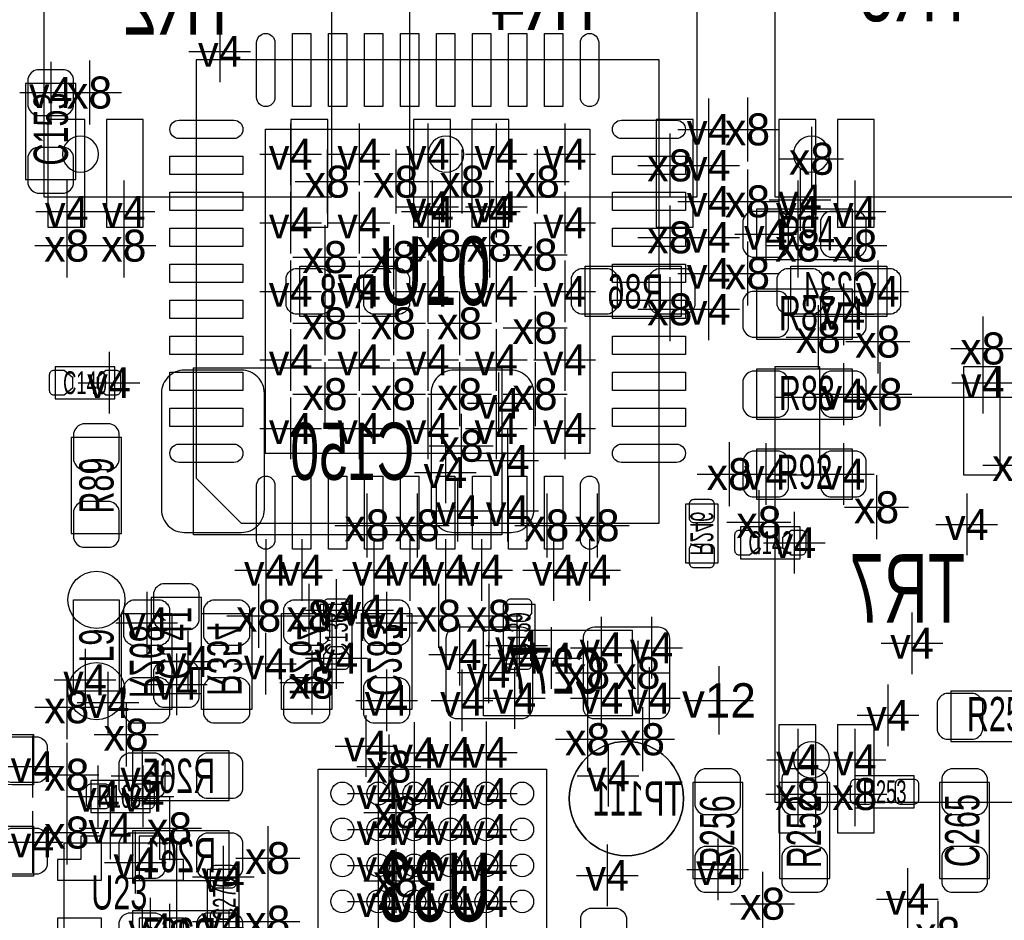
# Model space of a CAD drawing. Extents: x -36 to 384, y -28 to 269.
# Tile 33 of 53: x 9 to 20, y 58 to 68. Entities that reach past the tile are written whole.
import ezdxf
from ezdxf.enums import TextEntityAlignment as Align

# ---------------------------------------------------------------- set-up
doc = ezdxf.new("R2010")
doc.units = 0
for name, color, linetype in [('MA_NCLEGEND-1-16', 7, 'CONTINUOUS'), ('MA_NCLEGEND-1-2', 7, 'CONTINUOUS'), ('MA_NCLEGEND-14-15', 7, 'CONTINUOUS'), ('MA_NCLEGEND-15-16', 7, 'CONTINUOUS'), ('MA_NCLEGEND-2-3', 7, 'CONTINUOUS'), ('MA_NCLEGEND-3-14', 7, 'CONTINUOUS'), ('PG_ASSEMBLY_BOTTOM', 7, 'CONTINUOUS'), ('PG_ASSEMBLY_TOP', 7, 'CONTINUOUS'), ('PIN_BOTTOM', 7, 'CONTINUOUS'), ('PIN_TOP', 7, 'CONTINUOUS'), ('RD_ASSEMBLY_BOTTOM', 7, 'CONTINUOUS'), ('RD_ASSEMBLY_TOP', 7, 'CONTINUOUS')]:
    doc.layers.add(name, color=color, linetype=linetype)

# ---------------------------------------------------------------- blocks, each defined once
blk = doc.blocks.new('FIGURE_CROSS')
for points in [[(0, 0.5), (0, -0.5)], [(-0.5, 0), (0.5, 0)]]:
    blk.add_lwpolyline(points)

msp = doc.modelspace()

# ---------------------------------------------------------------- linework, layer by layer
at = {"layer": 'PG_ASSEMBLY_BOTTOM'}
for points in [[(9.068079, 65.822093), (12.267997, 65.822093), (12.267997, 70.321907), (9.068079, 70.321907), (9.068079, 65.822093)], [(13.132079, 65.822093), (16.331997, 65.822093), (16.331997, 70.321907), (13.132079, 70.321907), (13.132079, 65.822093)], [(17.196003, 65.822093), (20.395921, 65.822093), (20.395921, 70.321907), (17.196003, 70.321907), (17.196003, 65.822093)], [(17.196003, 59.091093), (20.395921, 59.091093), (20.395921, 63.590907), (17.196003, 63.590907), (17.196003, 59.091093)], [(16.5608, 62.4078), (16.5608, 61.7474), (16.2052, 61.7474), (16.2052, 62.4078), (16.5608, 62.4078)], [(12.1158, 59.458098), (14.6558, 59.458098), (14.6558, 56.518302), (12.515875, 56.518302), (12.1158, 56.918098), (12.1158, 59.458098)]]:
    msp.add_lwpolyline(points, dxfattribs=at)
for points in [[(9.674123, 66.294, 1), (9.274327, 66.294, 1), (9.674123, 66.294)], [(13.738123, 66.294, 1), (13.338327, 66.294, 1), (13.738123, 66.294)], [(17.802073, 66.294, 1), (17.402277, 66.294, 1), (17.802073, 66.294)], [(16.179825, 59.1312, 1), (14.909825, 59.1312, 1), (16.179825, 59.1312)], [(17.802073, 59.563, 1), (17.402277, 59.563, 1), (17.802073, 59.563)]]:
    msp.add_lwpolyline(points, format="xyb", dxfattribs=at)
for points in [[(11.9126, 65.0494), (12.9794, 65.0494), (12.9794, 64.4906), (11.9126, 64.4906)], [(16.1544, 64.4906), (15.0876, 64.4906), (15.0876, 65.0494), (16.1544, 65.0494)], [(17.3736, 65.0494), (18.4404, 65.0494), (18.4404, 64.4906), (17.3736, 64.4906)], [(10.7315, 63.9191), (14.1605, 63.9191), (14.1605, 62.0649), (10.7315, 62.0649)], [(9.9314, 60.1218), (9.9314, 61.1886), (10.4902, 61.1886), (10.4902, 60.1218)], [(11.3792, 61.1886), (11.3792, 60.1218), (10.8204, 60.1218), (10.8204, 61.1886)], [(12.2682, 61.1886), (12.2682, 60.1218), (11.7094, 60.1218), (11.7094, 61.1886)], [(12.5984, 60.1218), (12.5984, 61.1886), (13.1572, 61.1886), (13.1572, 60.1218)], [(13.9573, 61.00318), (15.6083, 61.00318), (15.6083, 60.053169), (13.9573, 60.053169)], [(7.8867, 59.8424), (8.9535, 59.8424), (8.9535, 59.2836), (7.8867, 59.2836)], [(10.0584, 59.6646), (11.1252, 59.6646), (11.1252, 59.1058), (10.0584, 59.1058)], [(7.8867, 58.8264), (8.9535, 58.8264), (8.9535, 58.2676), (7.8867, 58.2676)], [(10.0584, 58.7756), (11.1252, 58.7756), (11.1252, 58.2168), (10.0584, 58.2168)], [(10.0584, 57.8866), (11.1252, 57.8866), (11.1252, 57.3278), (10.0584, 57.3278)]]:
    msp.add_lwpolyline(points, close=True, dxfattribs=at)
at = {"layer": 'PG_ASSEMBLY_TOP'}
for points in [[(15.910077, 62.194897), (15.910077, 67.345103), (10.759999, 67.345103), (10.759999, 62.695099), (11.260099, 62.194897), (15.910077, 62.194897)], [(9.8552, 63.9318), (9.1948, 63.9318), (9.1948, 63.5762), (9.8552, 63.5762), (9.8552, 63.9318)], [(16.8148, 61.7982), (17.4752, 61.7982), (17.4752, 62.1538), (16.8148, 62.1538), (16.8148, 61.7982)], [(9.398, 60.325), (9.398, 61.341), (9.906, 61.341), (9.906, 60.325), (9.398, 60.325)], [(12.1412, 61.2902), (12.1412, 60.6298), (12.4968, 60.6298), (12.4968, 61.2902), (12.1412, 61.2902)], [(14.1732, 61.2902), (14.1732, 60.6298), (14.5288, 60.6298), (14.5288, 61.2902), (14.1732, 61.2902)], [(18.7452, 59.3852), (18.0848, 59.3852), (18.0848, 59.0296), (18.7452, 59.0296), (18.7452, 59.3852)], [(9.5885, 58.9788), (10.2489, 58.9788), (10.2489, 59.3344), (9.5885, 59.3344), (9.5885, 58.9788)], [(10.543794, 57.388481), (9.293606, 57.388481), (9.293606, 58.638694), (10.543794, 58.638694), (10.543794, 57.388481)], [(10.8839, 58.3438), (10.8839, 57.6834), (11.2395, 57.6834), (11.2395, 58.3438), (10.8839, 58.3438)]]:
    msp.add_lwpolyline(points, dxfattribs=at)
for points in [[(9.4234, 66.0146), (9.4234, 67.0814), (8.8646, 67.0814), (8.8646, 66.0146)], [(18.0594, 65.6844), (16.9926, 65.6844), (16.9926, 65.1256), (18.0594, 65.1256)], [(16.9926, 64.2366), (18.0594, 64.2366), (18.0594, 64.7954), (16.9926, 64.7954)], [(16.9926, 63.3476), (18.0594, 63.3476), (18.0594, 63.9064), (16.9926, 63.9064)], [(9.3726, 63.1444), (9.3726, 62.0776), (9.9314, 62.0776), (9.9314, 63.1444)], [(16.9926, 62.4586), (18.0594, 62.4586), (18.0594, 63.0174), (16.9926, 63.0174)], [(10.2616, 61.3664), (10.2616, 60.2996), (10.8204, 60.2996), (10.8204, 61.3664)], [(20.2184, 60.325), (19.1516, 60.325), (19.1516, 59.7662), (20.2184, 59.7662)], [(16.2814, 59.309), (16.2814, 58.2422), (16.8402, 58.2422), (16.8402, 59.309)], [(17.2466, 59.309), (17.2466, 58.2422), (17.8054, 58.2422), (17.8054, 59.309)], [(19.0246, 59.309), (19.0246, 58.2422), (19.5834, 58.2422), (19.5834, 59.309)]]:
    msp.add_lwpolyline(points, close=True, dxfattribs=at)
at = {"layer": 'PIN_BOTTOM'}
for points in [[(9.112987, 65.481962), (9.522993, 65.481962), (9.522993, 66.681858), (9.112987, 66.681858)], [(9.762998, 65.481962), (10.173005, 65.481962), (10.173005, 66.681858), (9.762998, 66.681858)], [(11.813007, 65.481962), (12.223013, 65.481962), (12.223013, 66.681858), (11.813007, 66.681858)], [(13.176987, 65.481962), (13.586993, 65.481962), (13.586993, 66.681858), (13.176987, 66.681858)], [(13.826998, 65.481962), (14.237005, 65.481962), (14.237005, 66.681858), (13.826998, 66.681858)], [(15.877007, 65.481962), (16.287013, 65.481962), (16.287013, 66.681858), (15.877007, 66.681858)], [(17.240987, 65.481962), (17.650993, 65.481962), (17.650993, 66.681858), (17.240987, 66.681858)], [(17.890998, 65.481962), (18.301005, 65.481962), (18.301005, 66.681858), (17.890998, 66.681858)], [(17.19594, 62.731142), (17.69604, 62.731142), (17.69604, 63.931038), (17.19594, 63.931038)], [(19.290995, 62.731142), (19.701002, 62.731142), (19.701002, 63.931038), (19.290995, 63.931038)], [(17.240987, 58.750962), (17.650993, 58.750962), (17.650993, 59.950858), (17.240987, 59.950858)], [(17.890998, 58.750962), (18.301005, 58.750962), (18.301005, 59.950858), (17.890998, 59.950858)]]:
    msp.add_lwpolyline(points, close=True, dxfattribs=at)
for points in [[(11.8618, 65.024), (12.1666, 65.024, -0.294587), (12.2682, 64.9224), (12.2682, 64.6176, -0.294587), (12.1666, 64.516), (11.8618, 64.516, -0.294587), (11.7602, 64.6176), (11.7602, 64.9224, -0.294587)], [(12.7254, 65.024), (13.0302, 65.024, -0.294587), (13.1318, 64.9224), (13.1318, 64.6176, -0.294587), (13.0302, 64.516), (12.7254, 64.516, -0.294587), (12.6238, 64.6176), (12.6238, 64.9224, -0.294587)], [(15.3416, 64.516), (15.0368, 64.516, -0.294587), (14.9352, 64.6176), (14.9352, 64.9224, -0.294587), (15.0368, 65.024), (15.3416, 65.024, -0.294587), (15.4432, 64.9224), (15.4432, 64.6176, -0.294587)], [(16.2052, 64.516), (15.9004, 64.516, -0.294587), (15.7988, 64.6176), (15.7988, 64.9224, -0.294587), (15.9004, 65.024), (16.2052, 65.024, -0.294587), (16.3068, 64.9224), (16.3068, 64.6176, -0.294587)], [(17.3228, 65.024), (17.6276, 65.024, -0.294587), (17.7292, 64.9224), (17.7292, 64.6176, -0.294587), (17.6276, 64.516), (17.3228, 64.516, -0.294587), (17.2212, 64.6176), (17.2212, 64.9224, -0.294587)], [(18.1864, 65.024), (18.4912, 65.024, -0.294587), (18.5928, 64.9224), (18.5928, 64.6176, -0.294587), (18.4912, 64.516), (18.1864, 64.516, -0.294587), (18.0848, 64.6176), (18.0848, 64.9224, -0.294587)], [(11.5189, 63.6397, 0.414214), (11.2649, 63.8937), (10.6299, 63.8937, 0.414214), (10.3759, 63.6397), (10.3759, 62.3443, 0.414214), (10.6299, 62.0903), (11.2649, 62.0903, 0.414214), (11.5189, 62.3443)], [(14.5161, 63.6397, 0.414214), (14.2621, 63.8937), (13.6271, 63.8937, 0.414214), (13.3731, 63.6397), (13.3731, 62.3443, 0.414214), (13.6271, 62.0903), (14.2621, 62.0903, 0.414214), (14.5161, 62.3443)], [(16.2941, 62.454511, 0.414214), (16.2433, 62.403711), (16.2433, 62.251311, 0.414214), (16.2941, 62.200511), (16.4719, 62.200511, 0.414214), (16.5227, 62.251311), (16.5227, 62.403711, 0.414214), (16.4719, 62.454511)], [(16.2941, 61.954689, 0.414214), (16.2433, 61.903889), (16.2433, 61.751489, 0.414214), (16.2941, 61.700689), (16.4719, 61.700689, 0.414214), (16.5227, 61.751489), (16.5227, 61.903889, 0.414214), (16.4719, 61.954689)], [(9.9568, 60.9346), (9.9568, 61.2394, -0.294587), (10.0584, 61.341), (10.3632, 61.341, -0.294587), (10.4648, 61.2394), (10.4648, 60.9346, -0.294587), (10.3632, 60.833), (10.0584, 60.833, -0.294587)], [(11.3538, 61.2394), (11.3538, 60.9346, -0.294587), (11.2522, 60.833), (10.9474, 60.833, -0.294587), (10.8458, 60.9346), (10.8458, 61.2394, -0.294587), (10.9474, 61.341), (11.2522, 61.341, -0.294587)], [(12.2428, 61.2394), (12.2428, 60.9346, -0.294587), (12.1412, 60.833), (11.8364, 60.833, -0.294587), (11.7348, 60.9346), (11.7348, 61.2394, -0.294587), (11.8364, 61.341), (12.1412, 61.341, -0.294587)], [(12.6238, 60.9346), (12.6238, 61.2394, -0.294587), (12.7254, 61.341), (13.0302, 61.341, -0.294587), (13.1318, 61.2394), (13.1318, 60.9346, -0.294587), (13.0302, 60.833), (12.7254, 60.833, -0.294587)], [(13.5382, 60.9092), (13.5382, 60.1472, 0.414214), (13.6652, 60.0202), (14.3764, 60.0202, 0.414214), (14.5034, 60.1472), (14.5034, 60.9092, 0.414214), (14.3764, 61.0362), (13.6652, 61.0362, 0.414214)], [(15.0622, 60.9092), (15.0622, 60.1472, 0.414214), (15.1892, 60.0202), (15.9004, 60.0202, 0.414214), (16.0274, 60.1472), (16.0274, 60.9092, 0.414214), (15.9004, 61.0362), (15.1892, 61.0362, 0.414214)], [(9.9568, 60.071), (9.9568, 60.3758, -0.294587), (10.0584, 60.4774), (10.3632, 60.4774, -0.294587), (10.4648, 60.3758), (10.4648, 60.071, -0.294587), (10.3632, 59.9694), (10.0584, 59.9694, -0.294587)], [(11.3538, 60.3758), (11.3538, 60.071, -0.294587), (11.2522, 59.9694), (10.9474, 59.9694, -0.294587), (10.8458, 60.071), (10.8458, 60.3758, -0.294587), (10.9474, 60.4774), (11.2522, 60.4774, -0.294587)], [(12.2428, 60.3758), (12.2428, 60.071, -0.294587), (12.1412, 59.9694), (11.8364, 59.9694, -0.294587), (11.7348, 60.071), (11.7348, 60.3758, -0.294587), (11.8364, 60.4774), (12.1412, 60.4774, -0.294587)], [(12.6238, 60.071), (12.6238, 60.3758, -0.294587), (12.7254, 60.4774), (13.0302, 60.4774, -0.294587), (13.1318, 60.3758), (13.1318, 60.071, -0.294587), (13.0302, 59.9694), (12.7254, 59.9694, -0.294587)], [(8.6995, 59.817), (9.0043, 59.817, -0.294587), (9.1059, 59.7154), (9.1059, 59.4106, -0.294587), (9.0043, 59.309), (8.6995, 59.309, -0.294587), (8.5979, 59.4106), (8.5979, 59.7154, -0.294587)], [(10.0076, 59.6392), (10.3124, 59.6392, -0.294587), (10.414, 59.5376), (10.414, 59.2328, -0.294587), (10.3124, 59.1312), (10.0076, 59.1312, -0.294587), (9.906, 59.2328), (9.906, 59.5376, -0.294587)], [(10.8712, 59.6392), (11.176, 59.6392, -0.294587), (11.2776, 59.5376), (11.2776, 59.2328, -0.294587), (11.176, 59.1312), (10.8712, 59.1312, -0.294587), (10.7696, 59.2328), (10.7696, 59.5376, -0.294587)], [(8.6995, 58.801), (9.0043, 58.801, -0.294587), (9.1059, 58.6994), (9.1059, 58.3946, -0.294587), (9.0043, 58.293), (8.6995, 58.293, -0.294587), (8.5979, 58.3946), (8.5979, 58.6994, -0.294587)], [(10.0076, 58.7502), (10.3124, 58.7502, -0.294587), (10.414, 58.6486), (10.414, 58.3438, -0.294587), (10.3124, 58.2422), (10.0076, 58.2422, -0.294587), (9.906, 58.3438), (9.906, 58.6486, -0.294587)], [(10.8712, 58.7502), (11.176, 58.7502, -0.294587), (11.2776, 58.6486), (11.2776, 58.3438, -0.294587), (11.176, 58.2422), (10.8712, 58.2422, -0.294587), (10.7696, 58.3438), (10.7696, 58.6486, -0.294587)], [(10.0076, 57.8612), (10.3124, 57.8612, -0.294587), (10.414, 57.7596), (10.414, 57.4548, -0.294587), (10.3124, 57.3532), (10.0076, 57.3532, -0.294587), (9.906, 57.4548), (9.906, 57.7596, -0.294587)], [(10.8712, 57.8612), (11.176, 57.8612, -0.294587), (11.2776, 57.7596), (11.2776, 57.4548, -0.294587), (11.176, 57.3532), (10.8712, 57.3532, -0.294587), (10.7696, 57.4548), (10.7696, 57.7596, -0.294587)], [(15.0368, 57.5056), (15.0368, 57.8104, -0.294587), (15.1384, 57.912), (15.4432, 57.912, -0.294587), (15.5448, 57.8104), (15.5448, 57.5056, -0.294587), (15.4432, 57.404), (15.1384, 57.404, -0.294587)]]:
    msp.add_lwpolyline(points, format="xyb", close=True, dxfattribs=at)
for centre, radius in [((15.5448, 59.1312), 0.635), ((12.385802, 59.188096), 0.127), ((12.785903, 59.188096), 0.127), ((13.185902, 59.188096), 0.127), ((13.585698, 59.188096), 0.127), ((13.985697, 59.188096), 0.127), ((14.385798, 59.188096), 0.127), ((12.385802, 58.7883), 0.127), ((12.785903, 58.7883), 0.127), ((13.185902, 58.7883), 0.127), ((13.585698, 58.7883), 0.127), ((13.985697, 58.7883), 0.127), ((14.385798, 58.7883), 0.127), ((12.385802, 58.388199), 0.127), ((12.785903, 58.388199), 0.127), ((13.185902, 58.388199), 0.127), ((13.585698, 58.388199), 0.127), ((13.985697, 58.388199), 0.127), ((14.385798, 58.388199), 0.127), ((12.385802, 57.9882), 0.127), ((12.785903, 57.9882), 0.127), ((13.185902, 57.9882), 0.127), ((13.585698, 57.9882), 0.127), ((13.985697, 57.9882), 0.127), ((14.385798, 57.9882), 0.127)]:
    msp.add_circle(centre, radius, dxfattribs=at)
at = {"layer": 'PIN_TOP'}
for points in [[(11.636502, 67.53479), (11.636502, 66.92519, -1), (11.433302, 66.92519), (11.433302, 67.53479, -1)], [(15.236698, 67.53479), (15.236698, 66.92519, -1), (15.033498, 66.92519), (15.033498, 67.53479, -1)], [(9.398, 66.8274), (9.398, 67.1322, 0.294587), (9.2964, 67.2338), (8.9916, 67.2338, 0.294587), (8.89, 67.1322), (8.89, 66.8274, 0.294587), (8.9916, 66.7258), (9.2964, 66.7258, 0.294587)], [(10.57021, 66.671698), (11.17981, 66.671698, -1), (11.17981, 66.468498), (10.57021, 66.468498, -1)], [(15.49019, 66.671698), (16.09979, 66.671698, -1), (16.09979, 66.468498), (15.49019, 66.468498, -1)], [(9.398, 65.9638), (9.398, 66.2686, 0.294587), (9.2964, 66.3702), (8.9916, 66.3702, 0.294587), (8.89, 66.2686), (8.89, 65.9638, 0.294587), (8.9916, 65.8622), (9.2964, 65.8622, 0.294587)], [(17.2466, 65.659), (16.9418, 65.659, 0.294587), (16.8402, 65.5574), (16.8402, 65.2526, 0.294587), (16.9418, 65.151), (17.2466, 65.151, 0.294587), (17.3482, 65.2526), (17.3482, 65.5574, 0.294587)], [(18.1102, 65.659), (17.8054, 65.659, 0.294587), (17.7038, 65.5574), (17.7038, 65.2526, 0.294587), (17.8054, 65.151), (18.1102, 65.151, 0.294587), (18.2118, 65.2526), (18.2118, 65.5574, 0.294587)], [(16.9418, 64.262), (17.2466, 64.262, 0.294587), (17.3482, 64.3636), (17.3482, 64.6684, 0.294587), (17.2466, 64.77), (16.9418, 64.77, 0.294587), (16.8402, 64.6684), (16.8402, 64.3636, 0.294587)], [(17.8054, 64.262), (18.1102, 64.262, 0.294587), (18.2118, 64.3636), (18.2118, 64.6684, 0.294587), (18.1102, 64.77), (17.8054, 64.77, 0.294587), (17.7038, 64.6684), (17.7038, 64.3636, 0.294587)], [(9.294597, 63.6143), (9.1821, 63.6143, -0.414214), (9.1313, 63.6651), (9.1313, 63.8429, -0.414214), (9.1821, 63.8937), (9.294597, 63.8937), (9.3853, 63.815697), (9.3853, 63.692303)], [(9.755403, 63.8937), (9.8679, 63.8937, -0.414214), (9.9187, 63.8429), (9.9187, 63.6651, -0.414214), (9.8679, 63.6143), (9.755403, 63.6143), (9.6647, 63.692303), (9.6647, 63.815697)], [(16.9418, 63.373), (17.2466, 63.373, 0.294587), (17.3482, 63.4746), (17.3482, 63.7794, 0.294587), (17.2466, 63.881), (16.9418, 63.881, 0.294587), (16.8402, 63.7794), (16.8402, 63.4746, 0.294587)], [(17.8054, 63.373), (18.1102, 63.373, 0.294587), (18.2118, 63.4746), (18.2118, 63.7794, 0.294587), (18.1102, 63.881), (17.8054, 63.881, 0.294587), (17.7038, 63.7794), (17.7038, 63.4746, 0.294587)], [(9.398, 63.1952), (9.398, 62.8904, 0.294587), (9.4996, 62.7888), (9.8044, 62.7888, 0.294587), (9.906, 62.8904), (9.906, 63.1952, 0.294587), (9.8044, 63.2968), (9.4996, 63.2968, 0.294587)], [(10.57021, 63.071502), (11.17981, 63.071502, -1), (11.17981, 62.868302), (10.57021, 62.868302, -1)], [(15.49019, 63.071502), (16.09979, 63.071502, -1), (16.09979, 62.868302), (15.49019, 62.868302, -1)], [(16.9418, 62.484), (17.2466, 62.484, 0.294587), (17.3482, 62.5856), (17.3482, 62.8904, 0.294587), (17.2466, 62.992), (16.9418, 62.992, 0.294587), (16.8402, 62.8904), (16.8402, 62.5856, 0.294587)], [(17.8054, 62.484), (18.1102, 62.484, 0.294587), (18.2118, 62.5856), (18.2118, 62.8904, 0.294587), (18.1102, 62.992), (17.8054, 62.992, 0.294587), (17.7038, 62.8904), (17.7038, 62.5856, 0.294587)], [(11.636502, 62.61481), (11.636502, 62.00521, -1), (11.433302, 62.00521), (11.433302, 62.61481, -1)], [(15.236698, 62.61481), (15.236698, 62.00521, -1), (15.033498, 62.00521), (15.033498, 62.61481, -1)], [(9.398, 62.3316), (9.398, 62.0268, 0.294587), (9.4996, 61.9252), (9.8044, 61.9252, 0.294587), (9.906, 62.0268), (9.906, 62.3316, 0.294587), (9.8044, 62.4332), (9.4996, 62.4332, 0.294587)], [(16.914597, 61.8363), (16.8021, 61.8363, -0.414214), (16.7513, 61.8871), (16.7513, 62.0649, -0.414214), (16.8021, 62.1157), (16.914597, 62.1157), (17.0053, 62.037697), (17.0053, 61.914303)], [(17.375403, 62.1157), (17.4879, 62.1157, -0.414214), (17.5387, 62.0649), (17.5387, 61.8871, -0.414214), (17.4879, 61.8363), (17.375403, 61.8363), (17.2847, 61.914303), (17.2847, 62.037697)], [(10.287, 61.4172), (10.287, 61.1124, 0.294587), (10.3886, 61.0108), (10.6934, 61.0108, 0.294587), (10.795, 61.1124), (10.795, 61.4172, 0.294587), (10.6934, 61.5188), (10.3886, 61.5188, 0.294587)], [(12.1793, 61.190403), (12.1793, 61.3029, -0.414214), (12.2301, 61.3537), (12.4079, 61.3537, -0.414214), (12.4587, 61.3029), (12.4587, 61.190403), (12.380697, 61.0997), (12.257303, 61.0997)], [(14.2113, 61.190403), (14.2113, 61.3029, -0.414214), (14.2621, 61.3537), (14.4399, 61.3537, -0.414214), (14.4907, 61.3029), (14.4907, 61.190403), (14.412697, 61.0997), (14.289303, 61.0997)], [(12.4587, 60.729597), (12.4587, 60.6171, -0.414214), (12.4079, 60.5663), (12.2301, 60.5663, -0.414214), (12.1793, 60.6171), (12.1793, 60.729597), (12.257303, 60.8203), (12.380697, 60.8203)], [(14.4907, 60.729597), (14.4907, 60.6171, -0.414214), (14.4399, 60.5663), (14.2621, 60.5663, -0.414214), (14.2113, 60.6171), (14.2113, 60.729597), (14.289303, 60.8203), (14.412697, 60.8203)], [(10.287, 60.5536), (10.287, 60.2488, 0.294587), (10.3886, 60.1472), (10.6934, 60.1472, 0.294587), (10.795, 60.2488), (10.795, 60.5536, 0.294587), (10.6934, 60.6552), (10.3886, 60.6552, 0.294587)], [(19.4056, 60.2996), (19.1008, 60.2996, 0.294587), (18.9992, 60.198), (18.9992, 59.8932, 0.294587), (19.1008, 59.7916), (19.4056, 59.7916, 0.294587), (19.5072, 59.8932), (19.5072, 60.198, 0.294587)], [(16.3068, 59.3598), (16.3068, 59.055, 0.294587), (16.4084, 58.9534), (16.7132, 58.9534, 0.294587), (16.8148, 59.055), (16.8148, 59.3598, 0.294587), (16.7132, 59.4614), (16.4084, 59.4614, 0.294587)], [(17.272, 59.3598), (17.272, 59.055, 0.294587), (17.3736, 58.9534), (17.6784, 58.9534, 0.294587), (17.78, 59.055), (17.78, 59.3598, 0.294587), (17.6784, 59.4614), (17.3736, 59.4614, 0.294587)], [(19.05, 59.3598), (19.05, 59.055, 0.294587), (19.1516, 58.9534), (19.4564, 58.9534, 0.294587), (19.558, 59.055), (19.558, 59.3598, 0.294587), (19.4564, 59.4614), (19.1516, 59.4614, 0.294587)], [(18.292089, 59.1185, -0.414214), (18.241289, 59.0677), (18.088889, 59.0677, -0.414214), (18.038089, 59.1185), (18.038089, 59.2963, -0.414214), (18.088889, 59.3471), (18.241289, 59.3471, -0.414214), (18.292089, 59.2963)], [(18.791911, 59.1185, -0.414214), (18.741111, 59.0677), (18.588711, 59.0677, -0.414214), (18.537911, 59.1185), (18.537911, 59.2963, -0.414214), (18.588711, 59.3471), (18.741111, 59.3471, -0.414214), (18.791911, 59.2963)], [(9.541789, 59.2455, -0.414214), (9.592589, 59.2963), (9.744989, 59.2963, -0.414214), (9.795789, 59.2455), (9.795789, 59.0677, -0.414214), (9.744989, 59.0169), (9.592589, 59.0169, -0.414214), (9.541789, 59.0677)], [(10.041611, 59.2455, -0.414214), (10.092411, 59.2963), (10.244811, 59.2963, -0.414214), (10.295611, 59.2455), (10.295611, 59.0677, -0.414214), (10.244811, 59.0169), (10.092411, 59.0169, -0.414214), (10.041611, 59.0677)], [(16.3068, 58.4962), (16.3068, 58.1914, 0.294587), (16.4084, 58.0898), (16.7132, 58.0898, 0.294587), (16.8148, 58.1914), (16.8148, 58.4962, 0.294587), (16.7132, 58.5978), (16.4084, 58.5978, 0.294587)], [(17.272, 58.4962), (17.272, 58.1914, 0.294587), (17.3736, 58.0898), (17.6784, 58.0898, 0.294587), (17.78, 58.1914), (17.78, 58.4962, 0.294587), (17.6784, 58.5978), (17.3736, 58.5978, 0.294587)], [(19.05, 58.4962), (19.05, 58.1914, 0.294587), (19.1516, 58.0898), (19.4564, 58.0898, 0.294587), (19.558, 58.1914), (19.558, 58.4962, 0.294587), (19.4564, 58.5978), (19.1516, 58.5978, 0.294587)], [(11.1506, 58.390511, -0.414214), (11.2014, 58.339711), (11.2014, 58.187311, -0.414214), (11.1506, 58.136511), (10.9728, 58.136511, -0.414214), (10.922, 58.187311), (10.922, 58.339711, -0.414214), (10.9728, 58.390511)], [(11.1506, 57.890689, -0.414214), (11.2014, 57.839889), (11.2014, 57.687489, -0.414214), (11.1506, 57.636689), (10.9728, 57.636689, -0.414214), (10.922, 57.687489), (10.922, 57.839889, -0.414214), (10.9728, 57.890689)]]:
    msp.add_lwpolyline(points, format="xyb", close=True, dxfattribs=at)
for points in [[(12.036603, 66.82359), (11.833403, 66.82359), (11.833403, 67.63639), (12.036603, 67.63639)], [(12.436602, 66.82359), (12.233402, 66.82359), (12.233402, 67.63639), (12.436602, 67.63639)], [(12.836703, 66.82359), (12.633503, 66.82359), (12.633503, 67.63639), (12.836703, 67.63639)], [(13.236702, 66.82359), (13.033502, 66.82359), (13.033502, 67.63639), (13.236702, 67.63639)], [(13.636498, 66.82359), (13.433298, 66.82359), (13.433298, 67.63639), (13.636498, 67.63639)], [(14.036497, 66.82359), (13.833297, 66.82359), (13.833297, 67.63639), (14.036497, 67.63639)], [(14.436598, 66.82359), (14.233398, 66.82359), (14.233398, 67.63639), (14.436598, 67.63639)], [(14.836597, 66.82359), (14.633397, 66.82359), (14.633397, 67.63639), (14.836597, 67.63639)], [(15.1384, 62.9666), (11.5316, 62.9666), (11.5316, 66.5734), (15.1384, 66.5734)], [(11.28141, 66.271597), (11.28141, 66.068397), (10.46861, 66.068397), (10.46861, 66.271597)], [(16.20139, 66.271597), (16.20139, 66.068397), (15.38859, 66.068397), (15.38859, 66.271597)], [(11.28141, 65.871598), (11.28141, 65.668398), (10.46861, 65.668398), (10.46861, 65.871598)], [(16.20139, 65.871598), (16.20139, 65.668398), (15.38859, 65.668398), (15.38859, 65.871598)], [(11.28141, 65.471497), (11.28141, 65.268297), (10.46861, 65.268297), (10.46861, 65.471497)], [(16.20139, 65.471497), (16.20139, 65.268297), (15.38859, 65.268297), (15.38859, 65.471497)], [(11.28141, 65.071498), (11.28141, 64.868298), (10.46861, 64.868298), (10.46861, 65.071498)], [(16.20139, 65.071498), (16.20139, 64.868298), (15.38859, 64.868298), (15.38859, 65.071498)], [(11.28141, 64.671702), (11.28141, 64.468502), (10.46861, 64.468502), (10.46861, 64.671702)], [(16.20139, 64.671702), (16.20139, 64.468502), (15.38859, 64.468502), (15.38859, 64.671702)], [(11.28141, 64.271703), (11.28141, 64.068503), (10.46861, 64.068503), (10.46861, 64.271703)], [(16.20139, 64.271703), (16.20139, 64.068503), (15.38859, 64.068503), (15.38859, 64.271703)], [(11.28141, 63.871602), (11.28141, 63.668402), (10.46861, 63.668402), (10.46861, 63.871602)], [(16.20139, 63.871602), (16.20139, 63.668402), (15.38859, 63.668402), (15.38859, 63.871602)], [(11.28141, 63.471603), (11.28141, 63.268403), (10.46861, 63.268403), (10.46861, 63.471603)], [(16.20139, 63.471603), (16.20139, 63.268403), (15.38859, 63.268403), (15.38859, 63.471603)], [(12.036603, 61.90361), (11.833403, 61.90361), (11.833403, 62.71641), (12.036603, 62.71641)], [(12.436602, 61.90361), (12.233402, 61.90361), (12.233402, 62.71641), (12.436602, 62.71641)], [(12.836703, 61.90361), (12.633503, 61.90361), (12.633503, 62.71641), (12.836703, 62.71641)], [(13.236702, 61.90361), (13.033502, 61.90361), (13.033502, 62.71641), (13.236702, 62.71641)], [(13.636498, 61.90361), (13.433298, 61.90361), (13.433298, 62.71641), (13.636498, 62.71641)], [(14.036497, 61.90361), (13.833297, 61.90361), (13.833297, 62.71641), (14.036497, 62.71641)], [(14.436598, 61.90361), (14.233398, 61.90361), (14.233398, 62.71641), (14.436598, 62.71641)], [(14.836597, 61.90361), (14.633397, 61.90361), (14.633397, 62.71641), (14.836597, 62.71641)], [(9.708718, 58.713599), (9.478797, 58.713599), (9.478797, 58.453477), (9.218701, 58.453477), (9.218701, 58.223582), (9.708718, 58.223582)], [(10.618699, 58.223582), (10.618699, 58.453503), (10.358577, 58.453503), (10.358577, 58.713599), (10.128682, 58.713599), (10.128682, 58.223582)], [(9.218701, 57.803618), (9.218701, 57.573697), (9.478823, 57.573697), (9.478823, 57.313601), (9.708718, 57.313601), (9.708718, 57.803618)], [(10.128682, 57.313601), (10.358603, 57.313601), (10.358603, 57.573723), (10.618699, 57.573723), (10.618699, 57.803618), (10.128682, 57.803618)]]:
    msp.add_lwpolyline(points, close=True, dxfattribs=at)
for centre in [(9.652, 61.341), (9.652, 60.325)]:
    msp.add_circle(centre, 0.3175, dxfattribs=at)

# ---------------------------------------------------------------- block references
at = {"layer": 'MA_NCLEGEND-1-16', "xscale": 0.762, "yscale": 0.762}
msp.add_blockref('FIGURE_CROSS', (16.573424, 60.2234), dxfattribs=at)
at = {"layer": 'MA_NCLEGEND-1-2', "xscale": 0.6858, "yscale": 0.6858}
for p in [(11.0236, 67.437), (9.144, 66.9798), (16.4592, 66.570098), (11.811, 66.294), (12.573, 66.294), (13.335, 66.294), (14.097, 66.294), (14.859, 66.294), (16.4592, 66.169997), (13.335, 65.7098), (14.097, 65.7098), (16.4592, 65.769998), (11.811, 65.532), (12.573, 65.532), (14.859, 65.532), (16.4592, 65.369897), (17.0942, 65.405), (16.4592, 64.969898), (11.811, 64.77), (12.573, 64.77), (13.335, 64.77), (14.097, 64.77), (14.859, 64.77), (16.4592, 64.570102), (17.9578, 64.516), (11.811, 64.008), (12.573, 64.008), (13.335, 64.008), (14.097, 64.008), (14.859, 64.008), (9.7917, 63.754), (17.9578, 63.627), (11.811, 63.246), (12.573, 63.246), (13.335, 63.246), (14.097, 63.246), (14.859, 63.246), (17.0942, 62.738), (17.9578, 62.738), (19.3294, 62.1792), (17.4117, 61.976), (11.534902, 61.6712), (11.935003, 61.6712), (12.735103, 61.6712), (13.135102, 61.6712), (13.534898, 61.6712), (13.934897, 61.6712), (14.734997, 61.6712), (15.135098, 61.6712), (12.319, 61.2267), (18.7198, 60.8584), (12.319, 60.6933), (14.351, 60.6933), (9.525, 60.452), (10.541, 60.4012), (9.779, 60.198), (15.3416, 59.3852), (9.668789, 59.1566), (10.168611, 59.1566), (16.5608, 58.3438), (11.0617, 58.263511), (15.331288, 58.277912), (18.669, 58.0136), (10.248595, 57.683705), (11.0617, 57.763689)]:
    msp.add_blockref('FIGURE_CROSS', p, dxfattribs=at)
at = {"layer": 'MA_NCLEGEND-14-15', "xscale": 0.6858, "yscale": 0.6858}
for p in [(9.3218, 65.659), (9.9568, 65.659), (13.3858, 65.659), (14.0208, 65.659), (17.4498, 65.659), (18.0848, 65.659), (18.3388, 64.77), (19.5072, 63.754), (14.1224, 63.5254), (14.224, 62.8904), (13.53185, 62.75705), (13.6652, 62.3316), (14.224, 62.3316), (10.2108, 61.087), (12.8778, 61.087), (14.3256, 60.833), (15.2654, 60.8076), (15.8242, 60.8076), (10.668, 60.6552), (13.6906, 60.7314), (11.5316, 60.6298), (14.011199, 60.534296), (12.8778, 60.2234), (13.716, 60.2234), (14.3002, 60.2488), (15.2654, 60.2488), (15.7988, 60.2488), (12.6492, 59.7154), (13.185877, 59.6392), (13.585698, 59.645296), (13.985799, 59.645296), (17.4498, 59.563), (18.0848, 59.563), (8.9408, 59.4868), (12.785877, 59.188096), (13.185877, 59.188096), (13.585698, 59.188096), (13.985799, 59.188096), (12.785877, 58.7883), (13.185877, 58.7883), (13.585698, 58.7883), (13.985799, 58.7883), (8.9408, 58.6486), (10.0838, 58.42), (12.785877, 58.388199), (13.185877, 58.388199), (13.585698, 58.388199), (13.985799, 58.388199), (12.785877, 57.9882), (13.185877, 57.9882), (13.585698, 57.9882), (13.985799, 57.9882), (10.16, 57.6072), (12.785877, 57.588099), (13.185699, 57.588099), (13.585698, 57.588099), (13.985799, 57.588099)]:
    msp.add_blockref('FIGURE_CROSS', p, dxfattribs=at)
at = {"layer": 'MA_NCLEGEND-15-16', "xscale": 0.6858, "yscale": 0.6858}
for p in [(9.3218, 65.659), (9.9568, 65.659), (13.3858, 65.659), (14.0208, 65.659), (17.4498, 65.659), (18.0848, 65.659), (18.3388, 64.77), (19.5072, 63.754), (14.1224, 63.5254), (14.224, 62.8904), (13.53185, 62.75705), (13.6652, 62.3316), (14.224, 62.3316), (10.2108, 61.087), (12.8778, 61.087), (14.3256, 60.833), (15.2654, 60.8076), (15.8242, 60.8076), (10.668, 60.6552), (13.6906, 60.7314), (11.5316, 60.6298), (14.011199, 60.534296), (12.8778, 60.2234), (13.716, 60.2234), (14.3002, 60.2488), (15.2654, 60.2488), (15.7988, 60.2488), (12.6492, 59.7154), (13.185877, 59.6392), (13.585698, 59.645296), (13.985799, 59.645296), (17.4498, 59.563), (18.0848, 59.563), (8.9408, 59.4868), (10.16, 59.3852), (12.785877, 59.188096), (13.185877, 59.188096), (13.585698, 59.188096), (13.985799, 59.188096), (12.785877, 58.7883), (13.185877, 58.7883), (13.585698, 58.7883), (13.985799, 58.7883), (8.9408, 58.6486), (10.0838, 58.42), (12.785877, 58.388199), (13.185877, 58.388199), (13.585698, 58.388199), (13.985799, 58.388199), (12.785877, 57.9882), (13.185877, 57.9882), (13.585698, 57.9882), (13.985799, 57.9882), (10.16, 57.6072), (12.785877, 57.588099), (13.185699, 57.588099), (13.585698, 57.588099), (13.985799, 57.588099)]:
    msp.add_blockref('FIGURE_CROSS', p, dxfattribs=at)
at = {"layer": 'MA_NCLEGEND-2-3', "xscale": 0.6858, "yscale": 0.6858}
for p in [(11.0236, 67.437), (9.144, 66.9798), (16.4592, 66.570098), (11.811, 66.294), (12.573, 66.294), (13.335, 66.294), (14.097, 66.294), (14.859, 66.294), (16.4592, 66.169997), (17.4752, 65.786), (13.335, 65.7098), (14.097, 65.7098), (16.4592, 65.769998), (11.811, 65.532), (12.573, 65.532), (14.859, 65.532), (16.4592, 65.369897), (16.4592, 64.969898), (11.811, 64.77), (12.573, 64.77), (13.335, 64.77), (14.097, 64.77), (14.859, 64.77), (16.4592, 64.570102), (17.9578, 64.516), (11.811, 64.008), (12.573, 64.008), (13.335, 64.008), (14.097, 64.008), (14.859, 64.008), (9.7917, 63.754), (17.9578, 63.627), (11.811, 63.246), (12.573, 63.246), (13.335, 63.246), (14.097, 63.246), (14.859, 63.246), (17.0942, 62.738), (17.9578, 62.738), (19.3294, 62.1792), (11.534902, 61.6712), (11.935003, 61.6712), (12.735103, 61.6712), (13.135102, 61.6712), (13.534898, 61.6712), (13.934897, 61.6712), (14.734997, 61.6712), (15.135098, 61.6712), (12.6111, 61.2267), (18.7198, 60.8584), (12.319, 60.6933), (14.7066, 60.6933), (9.525, 60.452), (9.779, 60.198), (18.4531, 60.057513), (15.3416, 59.3852), (9.8044, 58.801), (16.5608, 58.3438), (11.0617, 58.263511), (15.331288, 58.277912), (18.669, 58.0136), (11.0617, 57.763689)]:
    msp.add_blockref('FIGURE_CROSS', p, dxfattribs=at)
at = {"layer": 'MA_NCLEGEND-3-14', "xscale": 0.7112, "yscale": 0.7112}
for p in [(9.5758, 66.9798), (16.891, 66.570098), (17.6022, 66.2432), (16.0274, 66.169997), (12.2174, 65.9892), (12.9794, 65.9892), (13.716, 65.9892), (14.5542, 65.9892), (16.891, 65.769998), (16.0274, 65.369897), (9.3218, 65.278), (9.9568, 65.278), (13.462, 65.278), (14.0208, 65.278), (17.4498, 65.278), (18.0848, 65.278), (12.192, 65.151), (12.954, 65.151), (14.5288, 65.1764), (16.891, 64.969898), (16.0274, 64.570102), (12.192, 64.4144), (12.954, 64.4144), (13.6906, 64.4144), (14.5288, 64.3636), (17.6784, 64.262), (18.3388, 64.2112), (19.5072, 64.135), (12.192, 63.627), (12.954, 63.627), (13.6906, 63.627), (14.5288, 63.627), (18.3642, 63.627), (13.70678, 63.053519), (19.8628, 62.8396), (16.6878, 62.738), (18.3261, 62.3697), (12.659512, 62.168405), (13.218312, 62.168405), (14.659407, 62.168405), (15.218207, 62.168405), (17.018, 62.2046), (11.455705, 61.1632), (12.014505, 61.1632), (13.455701, 61.1632), (14.014501, 61.1632), (15.113, 60.5282), (15.6718, 60.5282), (12.04595, 60.42025), (9.3218, 60.1472), (9.9822, 59.8424), (15.113, 59.7916), (15.7226, 59.7916), (12.9032, 59.4868), (9.3218, 59.396452), (17.4498, 59.182), (18.0848, 59.182), (12.9794, 58.9788), (10.4648, 58.801), (9.3218, 58.754264), (11.557, 58.4708), (12.9794, 58.2168), (17.05864, 57.9628), (11.557, 57.763689), (10.4648, 57.6072), (19.00682, 57.63768)]:
    msp.add_blockref('FIGURE_CROSS', p, dxfattribs=at)

# ---------------------------------------------------------------- texts
at = {"layer": 'MA_NCLEGEND-1-16'}
msp.add_text('v12', height=0.381, dxfattribs=at).set_placement((16.573424, 60.2234), align=Align.MIDDLE_CENTER)
at = {"layer": 'MA_NCLEGEND-1-2'}
for p in [(11.0236, 67.437), (9.144, 66.9798), (16.4592, 66.570098), (11.811, 66.294), (12.573, 66.294), (13.335, 66.294), (14.097, 66.294), (14.859, 66.294), (16.4592, 66.169997), (16.4592, 65.769998), (13.335, 65.7098), (14.097, 65.7098), (11.811, 65.532), (12.573, 65.532), (14.859, 65.532), (16.4592, 65.369897), (17.0942, 65.405), (16.4592, 64.969898), (11.811, 64.77), (12.573, 64.77), (13.335, 64.77), (14.097, 64.77), (14.859, 64.77), (16.4592, 64.570102), (17.9578, 64.516), (11.811, 64.008), (12.573, 64.008), (13.335, 64.008), (14.097, 64.008), (14.859, 64.008), (9.7917, 63.754), (17.9578, 63.627), (11.811, 63.246), (12.573, 63.246), (13.335, 63.246), (14.097, 63.246), (14.859, 63.246), (17.0942, 62.738), (17.9578, 62.738), (19.3294, 62.1792), (17.4117, 61.976), (11.534902, 61.6712), (11.935003, 61.6712), (12.735103, 61.6712), (13.135102, 61.6712), (13.534898, 61.6712), (13.934897, 61.6712), (14.734997, 61.6712), (15.135098, 61.6712), (12.319, 61.2267), (18.7198, 60.8584), (12.319, 60.6933), (14.351, 60.6933), (9.525, 60.452), (10.541, 60.4012), (9.779, 60.198), (15.3416, 59.3852), (9.668789, 59.1566), (10.168611, 59.1566), (16.5608, 58.3438), (11.0617, 58.263511), (15.331288, 58.277912), (18.669, 58.0136), (11.0617, 57.763689), (10.248595, 57.683705)]:
    msp.add_text('v4', height=0.3429, dxfattribs=at).set_placement(p, align=Align.MIDDLE_CENTER)
at = {"layer": 'MA_NCLEGEND-14-15'}
for p in [(9.3218, 65.659), (9.9568, 65.659), (13.3858, 65.659), (14.0208, 65.659), (17.4498, 65.659), (18.0848, 65.659), (18.3388, 64.77), (19.5072, 63.754), (14.1224, 63.5254), (14.224, 62.8904), (13.53185, 62.75705), (13.6652, 62.3316), (14.224, 62.3316), (10.2108, 61.087), (12.8778, 61.087), (14.3256, 60.833), (15.2654, 60.8076), (15.8242, 60.8076), (13.6906, 60.7314), (10.668, 60.6552), (11.5316, 60.6298), (14.011199, 60.534296), (12.8778, 60.2234), (13.716, 60.2234), (14.3002, 60.2488), (15.2654, 60.2488), (15.7988, 60.2488), (12.6492, 59.7154), (13.185877, 59.6392), (13.585698, 59.645296), (13.985799, 59.645296), (17.4498, 59.563), (18.0848, 59.563), (8.9408, 59.4868), (12.785877, 59.188096), (13.185877, 59.188096), (13.585698, 59.188096), (13.985799, 59.188096), (12.785877, 58.7883), (13.185877, 58.7883), (13.585698, 58.7883), (13.985799, 58.7883), (8.9408, 58.6486), (10.0838, 58.42), (12.785877, 58.388199), (13.185877, 58.388199), (13.585698, 58.388199), (13.985799, 58.388199), (12.785877, 57.9882), (13.185877, 57.9882), (13.585698, 57.9882), (13.985799, 57.9882)]:
    msp.add_text('v4', height=0.3429, dxfattribs=at).set_placement(p, align=Align.MIDDLE_CENTER)
at = {"layer": 'MA_NCLEGEND-15-16'}
for p in [(9.3218, 65.659), (9.9568, 65.659), (13.3858, 65.659), (14.0208, 65.659), (17.4498, 65.659), (18.0848, 65.659), (18.3388, 64.77), (19.5072, 63.754), (14.1224, 63.5254), (14.224, 62.8904), (13.53185, 62.75705), (13.6652, 62.3316), (14.224, 62.3316), (10.2108, 61.087), (12.8778, 61.087), (14.3256, 60.833), (15.2654, 60.8076), (15.8242, 60.8076), (13.6906, 60.7314), (10.668, 60.6552), (11.5316, 60.6298), (14.011199, 60.534296), (12.8778, 60.2234), (13.716, 60.2234), (14.3002, 60.2488), (15.2654, 60.2488), (15.7988, 60.2488), (12.6492, 59.7154), (13.185877, 59.6392), (13.585698, 59.645296), (13.985799, 59.645296), (17.4498, 59.563), (18.0848, 59.563), (8.9408, 59.4868), (10.16, 59.3852), (12.785877, 59.188096), (13.185877, 59.188096), (13.585698, 59.188096), (13.985799, 59.188096), (12.785877, 58.7883), (13.185877, 58.7883), (13.585698, 58.7883), (13.985799, 58.7883), (8.9408, 58.6486), (10.0838, 58.42), (12.785877, 58.388199), (13.185877, 58.388199), (13.585698, 58.388199), (13.985799, 58.388199), (12.785877, 57.9882), (13.185877, 57.9882), (13.585698, 57.9882), (13.985799, 57.9882)]:
    msp.add_text('v4', height=0.3429, dxfattribs=at).set_placement(p, align=Align.MIDDLE_CENTER)
at = {"layer": 'MA_NCLEGEND-2-3'}
for p in [(11.0236, 67.437), (9.144, 66.9798), (16.4592, 66.570098), (11.811, 66.294), (12.573, 66.294), (13.335, 66.294), (14.097, 66.294), (14.859, 66.294), (16.4592, 66.169997), (16.4592, 65.769998), (17.4752, 65.786), (13.335, 65.7098), (14.097, 65.7098), (11.811, 65.532), (12.573, 65.532), (14.859, 65.532), (16.4592, 65.369897), (16.4592, 64.969898), (11.811, 64.77), (12.573, 64.77), (13.335, 64.77), (14.097, 64.77), (14.859, 64.77), (16.4592, 64.570102), (17.9578, 64.516), (11.811, 64.008), (12.573, 64.008), (13.335, 64.008), (14.097, 64.008), (14.859, 64.008), (9.7917, 63.754), (17.9578, 63.627), (11.811, 63.246), (12.573, 63.246), (13.335, 63.246), (14.097, 63.246), (14.859, 63.246), (17.0942, 62.738), (17.9578, 62.738), (19.3294, 62.1792), (11.534902, 61.6712), (11.935003, 61.6712), (12.735103, 61.6712), (13.135102, 61.6712), (13.534898, 61.6712), (13.934897, 61.6712), (14.734997, 61.6712), (15.135098, 61.6712), (12.6111, 61.2267), (18.7198, 60.8584), (12.319, 60.6933), (14.7066, 60.6933), (9.525, 60.452), (9.779, 60.198), (18.4531, 60.057513), (15.3416, 59.3852), (9.8044, 58.801), (16.5608, 58.3438), (11.0617, 58.263511), (15.331288, 58.277912), (18.669, 58.0136), (11.0617, 57.763689)]:
    msp.add_text('v4', height=0.3429, dxfattribs=at).set_placement(p, align=Align.MIDDLE_CENTER)
at = {"layer": 'MA_NCLEGEND-3-14'}
for p in [(9.5758, 66.9798), (16.891, 66.570098), (16.0274, 66.169997), (17.6022, 66.2432), (12.2174, 65.9892), (12.9794, 65.9892), (13.716, 65.9892), (14.5542, 65.9892), (16.891, 65.769998), (16.0274, 65.369897), (9.3218, 65.278), (9.9568, 65.278), (13.462, 65.278), (14.0208, 65.278), (14.5288, 65.1764), (17.4498, 65.278), (18.0848, 65.278), (12.192, 65.151), (12.954, 65.151), (16.891, 64.969898), (16.0274, 64.570102), (12.192, 64.4144), (12.954, 64.4144), (13.6906, 64.4144), (14.5288, 64.3636), (17.6784, 64.262), (18.3388, 64.2112), (19.5072, 64.135), (12.192, 63.627), (12.954, 63.627), (13.6906, 63.627), (14.5288, 63.627), (18.3642, 63.627), (13.70678, 63.053519), (19.8628, 62.8396), (16.6878, 62.738), (18.3261, 62.3697), (12.659512, 62.168405), (13.218312, 62.168405), (14.659407, 62.168405), (15.218207, 62.168405), (17.018, 62.2046), (11.455705, 61.1632), (12.014505, 61.1632), (13.455701, 61.1632), (14.014501, 61.1632), (15.113, 60.5282), (15.6718, 60.5282), (12.04595, 60.42025), (9.3218, 60.1472), (9.9822, 59.8424), (15.113, 59.7916), (15.7226, 59.7916), (12.9032, 59.4868), (9.3218, 59.396452), (17.4498, 59.182), (18.0848, 59.182), (12.9794, 58.9788), (9.3218, 58.754264), (10.4648, 58.801), (11.557, 58.4708), (12.9794, 58.2168), (17.05864, 57.9628), (11.557, 57.763689), (19.00682, 57.63768), (10.4648, 57.6072)]:
    msp.add_text('x8', height=0.3556, dxfattribs=at).set_placement(p, align=Align.MIDDLE_CENTER)
at = {"layer": 'RD_ASSEMBLY_BOTTOM', "text_generation_flag": 2}
for s, height, width, p in [('TR8', 0.762, 0.666667, (18.776721, 67.772813)), ('TR4', 0.762, 0.666667, (14.67612, 67.67322)), ('TR2', 0.762, 0.666667, (10.58672, 67.62242)), ('R78', 0.381, 0.666667, (12.446, 64.5795)), ('R86', 0.381, 0.666667, (15.6464, 64.5795)), ('C234', 0.381, 0.666667, (17.907, 64.6049)), ('C150', 0.635, 0.68, (12.4968, 62.6745)), ('TR7', 0.762, 0.666667, (18.669, 61.087)), ('C277', 0.508, 0.65, (14.7574, 60.2996)), ('R265', 0.381, 0.666667, (10.5664, 59.1947)), ('R261', 0.381, 0.666667, (10.5791, 58.313295)), ('U33', 0.762, 0.666667, (13.41374, 57.76722)), ('R267', 0.381, 0.666667, (10.5791, 57.424295))]:
    msp.add_text(s, height=height, dxfattribs=dict(at, width=width)).set_placement(p, align=Align.CENTER)
for s, height, width, p in [('R246', 0.254, 0.6, (16.256, 62.0776)), ('R268', 0.381, 0.666667, (10.02284, 60.65266)), ('R354', 0.381, 0.666667, (10.88644, 60.67806)), ('R264', 0.381, 0.666667, (11.80084, 60.67806)), ('C283', 0.381, 0.666667, (12.66444, 60.67806))]:
    msp.add_text(s, height=height, rotation=270, dxfattribs=dict(at, width=width)).set_placement(p, align=Align.CENTER)
at = {"layer": 'RD_ASSEMBLY_BOTTOM', "text_generation_flag": 2, "width": 0.666667}
msp.add_text('TP111', height=0.381, dxfattribs=at).set_placement((16.17472, 58.94324))
at = {"layer": 'RD_ASSEMBLY_TOP'}
for s, height, width, p in [('C153', 0.381, 0.666667, (9.3345, 66.5734)), ('R89', 0.381, 0.666667, (9.8425, 62.611)), ('C141', 0.381, 0.666667, (10.7061, 60.8584)), ('C138', 0.254, 0.6, (12.446, 60.96)), ('C139', 0.254, 0.6, (14.478, 60.96)), ('R256', 0.381, 0.666667, (16.743705, 58.7629)), ('R252', 0.381, 0.666667, (17.708905, 58.7629)), ('C265', 0.381, 0.666667, (19.4691, 58.7756)), ('C270', 0.254, 0.6, (11.2014, 58.0136))]:
    msp.add_text(s, height=height, rotation=90, dxfattribs=dict(at, width=width)).set_placement(p, align=Align.CENTER)
for s, height, width, p in [('R94', 0.381, 0.666667, (17.5514, 65.2272)), ('U10', 0.762, 0.666667, (13.4112, 64.6176)), ('R87', 0.381, 0.666667, (17.5514, 64.3382)), ('C140', 0.254, 0.6, (9.525, 63.627)), ('R88', 0.381, 0.666667, (17.5514, 63.4492)), ('R92', 0.381, 0.666667, (17.526, 62.5729)), ('C142', 0.254, 0.6, (17.145, 61.849)), ('R258', 0.381, 0.666667, (19.7358, 59.8805)), ('R253', 0.254, 0.6, (18.415, 59.0804)), ('R163', 0.254, 0.6, (9.906, 59.0296)), ('U23', 0.381, 0.666667, (9.906, 57.8993))]:
    msp.add_text(s, height=height, dxfattribs=dict(at, width=width)).set_placement(p, align=Align.CENTER)
at = {"layer": 'RD_ASSEMBLY_TOP', "width": 0.666667}
msp.add_text('L9', height=0.381, rotation=90, dxfattribs=at).set_placement((9.8425, 60.6425))

doc.saveas('drawing.dxf')
